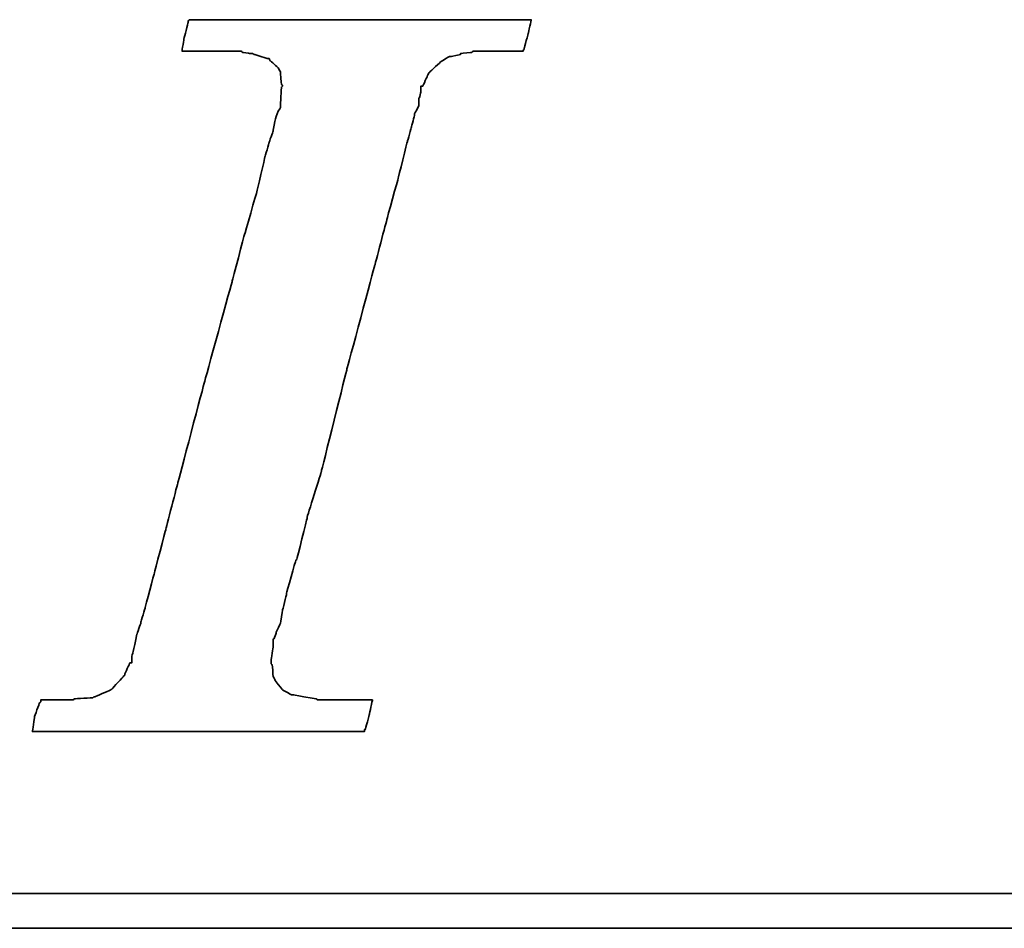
# Model space of a CAD drawing. Header units: millimetres. Extents: x 920 to 1152, y 73 to 164.
# Tile 32 of 51: x 1091.47 to 1094.39, y 95.73 to 98.42. Entities that reach past the tile are written whole.
import ezdxf

# ---------------------------------------------------------------- set-up
doc = ezdxf.new("R2010")
doc.units = ezdxf.units.MM
doc.header["$LTSCALE"] = 0.15
doc.layers.add('DIM', color=4, linetype='CONTINUOUS')
doc.layers.add('layer 1', color=7, linetype='CONTINUOUS')

# ---------------------------------------------------------------- blocks, each defined once
blk = doc.blocks.new('TBI MOTION logo(完整正式版)')
at = {"layer": 'layer 1', "color": 22, "lineweight": 35}
for points, knots in [([(-40.59125, -7.94375), (-40.59125, -7.94375), (-40.97375, -7.94375), (-40.97375, -7.94375), (-40.97375, -7.94375), (-40.97375, -7.94375), (-41.38125, -7.94375), (-41.38125, -7.94375), (-41.38125, -7.94375), (-41.38125, -7.94375), (-41.54875, -7.94375), (-41.54875, -7.94375), (-41.54875, -7.94375), (-41.54875, -7.94375), (-41.59875, -7.94375), (-41.59875, -7.94375), (-41.59875, -7.94375), (-41.59875, -7.94375), (-41.88375, -7.94375), (-41.88375, -7.94375), (-41.88375, -7.94375), (-41.88375, -7.94375), (-41.90875, -7.91875), (-41.90875, -7.91875), (-41.90875, -7.91875), (-41.90875, -7.91875), (-42.19875, -7.87125), (-42.19875, -7.87125), (-42.19875, -7.87125), (-42.19875, -7.87125), (-42.43875, -7.82375), (-42.43875, -7.82375), (-42.43875, -7.82375), (-42.43875, -7.82375), (-42.45875, -7.82375), (-42.45875, -7.82375), (-42.45875, -7.82375), (-42.45875, -7.82375), (-42.48625, -7.82375), (-42.48625, -7.82375), (-42.48625, -7.82375), (-42.48625, -7.82375), (-42.67625, -7.72375), (-42.67625, -7.72375), (-42.67625, -7.72375), (-42.67625, -7.72375), (-42.70125, -7.70375), (-42.70125, -7.70375), (-42.70125, -7.70375), (-42.70125, -7.70375), (-42.72375, -7.67875), (-42.72375, -7.67875), (-42.72375, -7.67875), (-42.72375, -7.67875), (-42.86875, -7.48875), (-42.86875, -7.48875), (-42.86875, -7.48875), (-42.86875, -7.48875), (-42.89375, -7.43875), (-42.89375, -7.43875), (-42.89375, -7.43875), (-42.89375, -7.43875), (-42.91875, -7.38875), (-42.91875, -7.38875), (-42.91875, -7.38875), (-42.91875, -7.38875), (-42.93875, -7.12875), (-42.93875, -7.12875), (-42.93875, -7.12875), (-42.93875, -7.12875), (-42.96375, -7.10375), (-42.96375, -7.10375), (-42.96375, -7.10375), (-42.96375, -7.10375), (-42.96375, -7.05375), (-42.96375, -7.05375), (-42.96375, -7.05375), (-42.96375, -7.05375), (-42.96375, -7.00875), (-42.96375, -7.00875), (-42.96375, -7.00875), (-42.96375, -7.00875), (-42.91875, -6.69625), (-42.91875, -6.69625), (-42.91875, -6.69625), (-42.91875, -6.69625), (-42.91875, -6.62375), (-42.91875, -6.62375), (-42.91875, -6.62375), (-42.91875, -6.62375), (-42.91875, -6.59625), (-42.91875, -6.59625), (-42.91875, -6.59625), (-42.91875, -6.59625), (-42.91875, -6.57375), (-42.91875, -6.57375), (-42.91875, -6.57375), (-42.91875, -6.57375), (-42.91875, -6.52875), (-42.91875, -6.52875), (-42.91875, -6.52875), (-42.91875, -6.52875), (-42.89375, -6.50375), (-42.89375, -6.50375), (-42.89375, -6.50375), (-42.89375, -6.50375), (-42.84375, -6.38375), (-42.84375, -6.38375), (-42.84375, -6.38375), (-42.84375, -6.38375), (-42.84375, -6.35875), (-42.84375, -6.35875), (-42.84375, -6.35875), (-42.84375, -6.35875), (-42.74625, -6.14375), (-42.74625, -6.14375), (-42.74625, -6.14375), (-42.74625, -6.14375), (-42.70125, -5.85375), (-42.70125, -5.85375), (-42.70125, -5.85375), (-42.70125, -5.85375), (-42.60375, -5.47125), (-42.60375, -5.47125), (-42.60375, -5.47125), (-42.60375, -5.47125), (-42.60375, -5.44875), (-42.60375, -5.44875), (-42.60375, -5.44875), (-42.60375, -5.44875), (-42.38875, -4.67875), (-42.38875, -4.67875), (-42.38875, -4.67875), (-42.38875, -4.67875), (-42.36375, -4.65375), (-42.36375, -4.65375), (-42.36375, -4.65375), (-42.36375, -4.65375), (-42.12375, -3.69625), (-42.12375, -3.69625), (-42.12375, -3.69625), (-42.12375, -3.69625), (-42.12375, -3.67374), (-42.12375, -3.67374), (-42.12375, -3.67374), (-42.12375, -3.67374), (-41.78875, -2.59374), (-41.78875, -2.59374), (-41.78875, -2.59374), (-41.78875, -2.59374), (-41.18875, -0.19375), (-41.18875, -0.19375), (-41.18875, -0.19375), (-41.18875, -0.19375), (-40.54375, 2.20624), (-40.54375, 2.20624), (-40.54375, 2.20624), (-40.54375, 2.20624), (-40.25375, 3.30875), (-40.25375, 3.30875), (-40.25375, 3.30875), (-40.25375, 3.30875), (-39.98875, 4.27125), (-39.98875, 4.27125), (-39.98875, 4.27125), (-39.98875, 4.27125), (-39.77375, 5.13125), (-39.77375, 5.13125), (-39.77375, 5.13125), (-39.77375, 5.13125), (-39.67875, 5.47125), (-39.67875, 5.47125), (-39.67875, 5.47125), (-39.67875, 5.47125), (-39.60375, 5.75625), (-39.60375, 5.75625), (-39.60375, 5.75625), (-39.60375, 5.75625), (-39.60375, 5.78125), (-39.60375, 5.78125), (-39.60375, 5.78125), (-39.60375, 5.78125), (-39.50875, 5.97125), (-39.50875, 5.97125), (-39.50875, 5.97125), (-39.50875, 5.97125), (-39.50875, 6.13875), (-39.50875, 6.13875), (-39.50875, 6.13875), (-39.50875, 6.13875), (-39.48625, 6.16625), (-39.48625, 6.16625), (-39.48625, 6.16625), (-39.48625, 6.16625), (-39.46125, 6.28625), (-39.46125, 6.28625), (-39.46125, 6.28625), (-39.46125, 6.28625), (-39.46125, 6.42625), (-39.46125, 6.42625), (-39.46125, 6.42625), (-39.46125, 6.42625), (-39.41375, 6.42625), (-39.41375, 6.42625), (-39.41375, 6.42625), (-39.41375, 6.42625), (-39.29375, 6.69125), (-39.29375, 6.69125), (-39.29375, 6.69125), (-39.29375, 6.69125), (-39.26875, 6.74125), (-39.26875, 6.74125), (-39.26875, 6.74125), (-39.26875, 6.74125), (-39.24375, 6.76625), (-39.24375, 6.76625), (-39.24375, 6.76625), (-39.24375, 6.76625), (-38.98375, 7.00624), (-38.98375, 7.00624), (-38.98375, 7.00624), (-38.98375, 7.00624), (-38.95625, 7.02624), (-38.95625, 7.02624), (-38.95625, 7.02624), (-38.95625, 7.02624), (-38.78875, 7.12624), (-38.78875, 7.12624), (-38.78875, 7.12624), (-38.78875, 7.12624), (-38.76375, 7.12624), (-38.76375, 7.12624), (-38.76375, 7.12624), (-38.76375, 7.12624), (-38.74375, 7.12624), (-38.74375, 7.12624), (-38.74375, 7.12624), (-38.74375, 7.12624), (-38.52875, 7.17125), (-38.52875, 7.17125), (-38.52875, 7.17125), (-38.52875, 7.17125), (-38.52875, 7.19624), (-38.52875, 7.19624), (-38.52875, 7.19624), (-38.52875, 7.19624), (-38.50375, 7.19624), (-38.50375, 7.19624), (-38.50375, 7.19624), (-38.50375, 7.19624), (-38.26125, 7.21875), (-38.26125, 7.21875), (-38.26125, 7.21875), (-38.26125, 7.21875), (-38.23875, 7.24624), (-38.23875, 7.24624), (-38.23875, 7.24624), (-38.23875, 7.24624), (-38.21625, 7.24624), (-38.21625, 7.24624), (-38.21625, 7.24624), (-38.21625, 7.24624), (-38.18875, 7.24624), (-38.18875, 7.24624), (-38.18875, 7.24624), (-38.18875, 7.24624), (-37.90375, 7.24624), (-37.90375, 7.24624), (-37.90375, 7.24624), (-37.90375, 7.24624), (-37.85375, 7.24624), (-37.85375, 7.24624), (-37.85375, 7.24624), (-37.85375, 7.24624), (-37.75875, 7.24624), (-37.75875, 7.24624), (-37.75875, 7.24624), (-37.75875, 7.24624), (-37.42375, 7.24624), (-37.42375, 7.24624), (-37.42375, 7.24624), (-37.42375, 7.24624), (-37.08875, 7.24624), (-37.08875, 7.24624), (-37.08875, 7.24624), (-37.08875, 7.24624), (-37.06375, 7.24624), (-37.06375, 7.24624), (-37.06375, 7.24624), (-37.06375, 7.24624), (-37.06375, 7.26624), (-37.06375, 7.26624), (-37.06375, 7.26624), (-37.06375, 7.26624), (-37.03875, 7.29125), (-37.03875, 7.29125), (-37.03875, 7.29125), (-37.03875, 7.29125), (-37.03875, 7.31625), (-37.03875, 7.31625), (-37.03875, 7.31625), (-37.03875, 7.31625), (-36.94125, 7.67625), (-36.94125, 7.67625), (-36.94125, 7.67625), (-36.94125, 7.67625), (-36.86875, 7.98625), (-36.86875, 7.98625), (-36.86875, 7.98625), (-36.86875, 7.98625), (-36.98875, 7.98625), (-36.98875, 7.98625), (-36.98875, 7.98625), (-36.98875, 7.98625), (-37.42375, 7.98625), (-37.42375, 7.98625), (-37.42375, 7.98625), (-37.42375, 7.98625), (-37.94875, 7.98625), (-37.94875, 7.98625), (-37.94875, 7.98625), (-37.94875, 7.98625), (-38.57375, 7.98625), (-38.57375, 7.98625), (-38.57375, 7.98625), (-38.57375, 7.98625), (-39.29375, 7.98625), (-39.29375, 7.98625), (-39.29375, 7.98625), (-39.29375, 7.98625), (-40.82875, 7.98625), (-40.82875, 7.98625), (-40.82875, 7.98625), (-40.82875, 7.98625), (-42.36375, 7.98625), (-42.36375, 7.98625), (-42.36375, 7.98625), (-42.36375, 7.98625), (-43.08375, 7.98625), (-43.08375, 7.98625), (-43.08375, 7.98625), (-43.08375, 7.98625), (-43.70875, 7.98625), (-43.70875, 7.98625), (-43.70875, 7.98625), (-43.70875, 7.98625), (-44.23375, 7.98625), (-44.23375, 7.98625), (-44.23375, 7.98625), (-44.23375, 7.98625), (-44.66875, 7.98625), (-44.66875, 7.98625), (-44.66875, 7.98625), (-44.66875, 7.98625), (-44.88375, 7.98625), (-44.88375, 7.98625), (-44.88375, 7.98625), (-44.88375, 7.98625), (-44.90875, 7.94125), (-44.90875, 7.94125), (-44.90875, 7.94125), (-44.90875, 7.94125), (-44.90875, 7.91625), (-44.90875, 7.91625), (-44.90875, 7.91625), (-44.90875, 7.91625), (-45.00375, 7.55625), (-45.00375, 7.55625), (-45.00375, 7.55625), (-45.00375, 7.55625), (-45.05375, 7.24624), (-45.05375, 7.24624), (-45.05375, 7.24624), (-45.05375, 7.24624), (-44.61875, 7.24624), (-44.61875, 7.24624), (-44.61875, 7.24624), (-44.61875, 7.24624), (-44.11375, 7.24624), (-44.11375, 7.24624), (-44.11375, 7.24624), (-44.11375, 7.24624), (-43.99375, 7.24624), (-43.99375, 7.24624), (-43.99375, 7.24624), (-43.99375, 7.24624), (-43.94625, 7.24624), (-43.94625, 7.24624), (-43.94625, 7.24624), (-43.94625, 7.24624), (-43.92374, 7.24624), (-43.92374, 7.24624), (-43.92374, 7.24624), (-43.92374, 7.24624), (-43.65875, 7.24624), (-43.65875, 7.24624), (-43.65875, 7.24624), (-43.65875, 7.24624), (-43.63875, 7.21875), (-43.63875, 7.21875), (-43.63875, 7.21875), (-43.63875, 7.21875), (-43.46875, 7.19624), (-43.46875, 7.19624), (-43.46875, 7.19624), (-43.46875, 7.19624), (-43.39875, 7.19624), (-43.39875, 7.19624), (-43.39875, 7.19624), (-43.39875, 7.19624), (-43.37125, 7.17125), (-43.37125, 7.17125), (-43.37125, 7.17125), (-43.37125, 7.17125), (-43.34875, 7.17125), (-43.34875, 7.17125), (-43.34875, 7.17125), (-43.34875, 7.17125), (-43.20375, 7.12624), (-43.20375, 7.12624), (-43.20375, 7.12624), (-43.20375, 7.12624), (-43.05875, 7.07624), (-43.05875, 7.07624), (-43.05875, 7.07624), (-43.05875, 7.07624), (-43.01375, 7.07624), (-43.01375, 7.07624), (-43.01375, 7.07624), (-43.01375, 7.07624), (-42.98875, 7.02624), (-42.98875, 7.02624), (-42.98875, 7.02624), (-42.98875, 7.02624), (-42.79875, 6.86125), (-42.79875, 6.86125), (-42.79875, 6.86125), (-42.79875, 6.86125), (-42.77375, 6.81125), (-42.77375, 6.81125), (-42.77375, 6.81125), (-42.77375, 6.81125), (-42.74625, 6.76625), (-42.74625, 6.76625), (-42.74625, 6.76625), (-42.74625, 6.76625), (-42.72375, 6.47625), (-42.72375, 6.47625), (-42.72375, 6.47625), (-42.72375, 6.47625), (-42.70125, 6.45124), (-42.70125, 6.45124), (-42.70125, 6.45124), (-42.70125, 6.45124), (-42.70125, 6.42625), (-42.70125, 6.42625), (-42.70125, 6.42625), (-42.70125, 6.42625), (-42.72375, 6.40625), (-42.72375, 6.40625), (-42.72375, 6.40625), (-42.72375, 6.40625), (-42.74625, 5.97125), (-42.74625, 5.97125), (-42.74625, 5.97125), (-42.74625, 5.97125), (-42.74625, 5.94625), (-42.74625, 5.94625), (-42.74625, 5.94625), (-42.74625, 5.94625), (-42.74625, 5.92625), (-42.74625, 5.92625), (-42.74625, 5.92625), (-42.74625, 5.92625), (-42.77375, 5.87625), (-42.77375, 5.87625), (-42.77375, 5.87625), (-42.77375, 5.87625), (-42.81875, 5.80625), (-42.81875, 5.80625), (-42.81875, 5.80625), (-42.81875, 5.80625), (-42.86875, 5.63625), (-42.86875, 5.63625), (-42.86875, 5.63625), (-42.86875, 5.63625), (-42.91875, 5.39625), (-42.91875, 5.39625), (-42.91875, 5.39625), (-42.91875, 5.39625), (-42.91875, 5.37124), (-42.91875, 5.37124), (-42.91875, 5.37124), (-42.91875, 5.37124), (-43.01375, 5.10874), (-43.01375, 5.10874), (-43.01375, 5.10874), (-43.01375, 5.10874), (-43.10875, 4.77124), (-43.10875, 4.77124), (-43.10875, 4.77124), (-43.10875, 4.77124), (-43.29875, 3.95625), (-43.29875, 3.95625), (-43.29875, 3.95625), (-43.29875, 3.95625), (-43.58875, 2.95125), (-43.58875, 2.95125), (-43.58875, 2.95125), (-43.58875, 2.95125), (-43.87375, 1.87125), (-43.87375, 1.87125), (-43.87375, 1.87125), (-43.87375, 1.87125), (-44.52625, -0.50374), (-44.52625, -0.50374), (-44.52625, -0.50374), (-44.52625, -0.50374), (-45.14875, -2.85375), (-45.14875, -2.85375), (-45.14875, -2.85375), (-45.14875, -2.85375), (-45.43375, -3.95875), (-45.43375, -3.95875), (-45.43375, -3.95875), (-45.43375, -3.95875), (-45.69875, -4.96875), (-45.69875, -4.96875), (-45.69875, -4.96875), (-45.69875, -4.96875), (-45.91375, -5.78375), (-45.91375, -5.78375), (-45.91375, -5.78375), (-45.91375, -5.78375), (-46.01375, -6.11875), (-46.01375, -6.11875), (-46.01375, -6.11875), (-46.01375, -6.11875), (-46.01375, -6.14375), (-46.01375, -6.14375), (-46.01375, -6.14375), (-46.01375, -6.14375), (-46.10875, -6.40875), (-46.10875, -6.40875), (-46.10875, -6.40875), (-46.10875, -6.40875), (-46.15375, -6.64875), (-46.15375, -6.64875), (-46.15375, -6.64875), (-46.15375, -6.64875), (-46.20375, -6.83875), (-46.20375, -6.83875), (-46.20375, -6.83875), (-46.20375, -6.83875), (-46.22875, -6.93375), (-46.22875, -6.93375), (-46.22875, -6.93375), (-46.22875, -6.93375), (-46.22875, -7.07875), (-46.22875, -7.07875), (-46.22875, -7.07875), (-46.22875, -7.07875), (-46.27375, -7.07875), (-46.27375, -7.07875), (-46.27375, -7.07875), (-46.27375, -7.07875), (-46.39375, -7.34375), (-46.39375, -7.34375), (-46.39375, -7.34375), (-46.39375, -7.34375), (-46.39375, -7.36875), (-46.39375, -7.36875), (-46.39375, -7.36875), (-46.39375, -7.36875), (-46.42125, -7.38875), (-46.42125, -7.38875), (-46.42125, -7.38875), (-46.42125, -7.38875), (-46.68375, -7.67875), (-46.68375, -7.67875), (-46.68375, -7.67875), (-46.68375, -7.67875), (-46.70875, -7.70375), (-46.70875, -7.70375), (-46.70875, -7.70375), (-46.70875, -7.70375), (-46.75375, -7.72375), (-46.75375, -7.72375), (-46.75375, -7.72375), (-46.75375, -7.72375), (-47.08875, -7.87125), (-47.08875, -7.87125), (-47.08875, -7.87125), (-47.08875, -7.87125), (-47.11625, -7.87125), (-47.11625, -7.87125), (-47.11625, -7.87125), (-47.11625, -7.87125), (-47.13875, -7.89375), (-47.13875, -7.89375), (-47.13875, -7.89375), (-47.13875, -7.89375), (-47.56875, -7.91875), (-47.56875, -7.91875), (-47.56875, -7.91875), (-47.56875, -7.91875), (-47.59625, -7.94375), (-47.59625, -7.94375), (-47.59625, -7.94375), (-47.59625, -7.94375), (-47.64375, -7.94375), (-47.64375, -7.94375), (-47.64375, -7.94375), (-47.64375, -7.94375), (-47.73625, -7.94375), (-47.73625, -7.94375), (-47.73625, -7.94375), (-47.73625, -7.94375), (-48.07375, -7.94375), (-48.07375, -7.94375), (-48.07375, -7.94375), (-48.07375, -7.94375), (-48.36125, -7.94375), (-48.36125, -7.94375), (-48.36125, -7.94375), (-48.36125, -7.94375), (-48.36125, -7.96625), (-48.36125, -7.96625), (-48.36125, -7.96625), (-48.36125, -7.96625), (-48.36125, -7.99125), (-48.36125, -7.99125), (-48.36125, -7.99125), (-48.36125, -7.99125), (-48.38875, -8.01375), (-48.38875, -8.01375), (-48.38875, -8.01375), (-48.38875, -8.01375), (-48.50875, -8.34875), (-48.50875, -8.34875), (-48.50875, -8.34875), (-48.50875, -8.34875), (-48.55375, -8.68625), (-48.55375, -8.68625), (-48.55375, -8.68625), (-48.55375, -8.68625), (-48.45875, -8.68625), (-48.45875, -8.68625), (-48.45875, -8.68625), (-48.45875, -8.68625), (-48.07375, -8.68625), (-48.07375, -8.68625), (-48.07375, -8.68625), (-48.07375, -8.68625), (-47.52375, -8.68625), (-47.52375, -8.68625), (-47.52375, -8.68625), (-47.52375, -8.68625), (-46.92375, -8.68625), (-46.92375, -8.68625), (-46.92375, -8.68625), (-46.92375, -8.68625), (-46.25375, -8.68625), (-46.25375, -8.68625), (-46.25375, -8.68625), (-46.25375, -8.68625), (-46.20375, -8.68625), (-46.20375, -8.68625), (-46.20375, -8.68625), (-46.20375, -8.68625), (-44.71375, -8.68625), (-44.71375, -8.68625), (-44.71375, -8.68625), (-44.71375, -8.68625), (-43.22875, -8.68625), (-43.22875, -8.68625), (-43.22875, -8.68625), (-43.22875, -8.68625), (-42.55875, -8.68625), (-42.55875, -8.68625), (-42.55875, -8.68625), (-42.55875, -8.68625), (-42.50875, -8.68625), (-42.50875, -8.68625), (-42.50875, -8.68625), (-42.50875, -8.68625), (-41.93375, -8.68625), (-41.93375, -8.68625), (-41.93375, -8.68625), (-41.93375, -8.68625), (-41.38125, -8.68625), (-41.38125, -8.68625), (-41.38125, -8.68625), (-41.38125, -8.68625), (-40.97375, -8.68625), (-40.97375, -8.68625), (-40.97375, -8.68625), (-40.97375, -8.68625), (-40.78125, -8.68625), (-40.78125, -8.68625), (-40.78125, -8.68625), (-40.78125, -8.68625), (-40.78125, -8.63875), (-40.78125, -8.63875), (-40.78125, -8.63875), (-40.78125, -8.63875), (-40.75875, -8.63875), (-40.75875, -8.63875), (-40.75875, -8.63875), (-40.75875, -8.63875), (-40.66375, -8.27875), (-40.66375, -8.27875), (-40.66375, -8.27875), (-40.66375, -8.27875), (-40.59125, -7.94375), (-40.59125, -7.94375)], [0, 0, 0, 0, 0.00558659, 0.00558659, 0.00558659, 0.0055866, 0.01117318, 0.01117318, 0.01117318, 0.01117319, 0.01675978, 0.01675978, 0.01675978, 0.01675979, 0.02234637, 0.02234637, 0.02234637, 0.02234638, 0.02793296, 0.02793296, 0.02793296, 0.02793297, 0.03351955, 0.03351955, 0.03351955, 0.03351956, 0.03910615, 0.03910615, 0.03910615, 0.03910616, 0.04469274, 0.04469274, 0.04469274, 0.04469275, 0.05027933, 0.05027933, 0.05027933, 0.05027934, 0.05586592, 0.05586592, 0.05586592, 0.05586593, 0.06145251, 0.06145251, 0.06145251, 0.06145252, 0.06703911, 0.06703911, 0.06703911, 0.06703912, 0.0726257, 0.0726257, 0.0726257, 0.07262571, 0.07821229, 0.07821229, 0.07821229, 0.0782123, 0.08379888, 0.08379888, 0.08379888, 0.08379889, 0.08938547, 0.08938547, 0.08938547, 0.08938548, 0.09497207, 0.09497207, 0.09497207, 0.09497208, 0.10055866, 0.10055866, 0.10055866, 0.10055867, 0.10614525, 0.10614525, 0.10614525, 0.10614526, 0.11173184, 0.11173184, 0.11173184, 0.11173185, 0.11731844, 0.11731844, 0.11731844, 0.11731845, 0.12290503, 0.12290503, 0.12290503, 0.12290504, 0.12849162, 0.12849162, 0.12849162, 0.12849163, 0.13407821, 0.13407821, 0.13407821, 0.13407822, 0.1396648, 0.1396648, 0.1396648, 0.13966481, 0.1452514, 0.1452514, 0.1452514, 0.14525141, 0.15083799, 0.15083799, 0.15083799, 0.150838, 0.15642458, 0.15642458, 0.15642458, 0.15642459, 0.16201117, 0.16201117, 0.16201117, 0.16201118, 0.16759777, 0.16759777, 0.16759777, 0.16759778, 0.17318436, 0.17318436, 0.17318436, 0.17318437, 0.17877095, 0.17877095, 0.17877095, 0.17877096, 0.18435754, 0.18435754, 0.18435754, 0.18435755, 0.18994413, 0.18994413, 0.18994413, 0.18994414, 0.19553073, 0.19553073, 0.19553073, 0.19553074, 0.20111732, 0.20111732, 0.20111732, 0.20111733, 0.20670391, 0.20670391, 0.20670391, 0.20670392, 0.2122905, 0.2122905, 0.2122905, 0.21229051, 0.21787709, 0.21787709, 0.21787709, 0.2178771, 0.22346369, 0.22346369, 0.22346369, 0.2234637, 0.22905028, 0.22905028, 0.22905028, 0.22905029, 0.23463687, 0.23463687, 0.23463687, 0.23463688, 0.24022346, 0.24022346, 0.24022346, 0.24022347, 0.24581006, 0.24581006, 0.24581006, 0.24581007, 0.25139665, 0.25139665, 0.25139665, 0.25139666, 0.25698324, 0.25698324, 0.25698324, 0.25698325, 0.26256983, 0.26256983, 0.26256983, 0.26256984, 0.26815642, 0.26815642, 0.26815642, 0.26815643, 0.27374302, 0.27374302, 0.27374302, 0.27374303, 0.27932961, 0.27932961, 0.27932961, 0.27932962, 0.2849162, 0.2849162, 0.2849162, 0.28491621, 0.29050279, 0.29050279, 0.29050279, 0.2905028, 0.29608939, 0.29608939, 0.29608939, 0.2960894, 0.30167598, 0.30167598, 0.30167598, 0.30167599, 0.30726257, 0.30726257, 0.30726257, 0.30726258, 0.31284916, 0.31284916, 0.31284916, 0.31284917, 0.31843575, 0.31843575, 0.31843575, 0.31843576, 0.32402235, 0.32402235, 0.32402235, 0.32402236, 0.32960894, 0.32960894, 0.32960894, 0.32960895, 0.33519553, 0.33519553, 0.33519553, 0.33519554, 0.34078212, 0.34078212, 0.34078212, 0.34078213, 0.34636872, 0.34636872, 0.34636872, 0.34636873, 0.35195531, 0.35195531, 0.35195531, 0.35195532, 0.3575419, 0.3575419, 0.3575419, 0.35754191, 0.36312849, 0.36312849, 0.36312849, 0.3631285, 0.36871508, 0.36871508, 0.36871508, 0.36871509, 0.37430168, 0.37430168, 0.37430168, 0.37430169, 0.37988827, 0.37988827, 0.37988827, 0.37988828, 0.38547486, 0.38547486, 0.38547486, 0.38547487, 0.39106145, 0.39106145, 0.39106145, 0.39106146, 0.39664804, 0.39664804, 0.39664804, 0.39664805, 0.40223464, 0.40223464, 0.40223464, 0.40223465, 0.40782123, 0.40782123, 0.40782123, 0.40782124, 0.41340782, 0.41340782, 0.41340782, 0.41340783, 0.41899441, 0.41899441, 0.41899441, 0.41899442, 0.42458101, 0.42458101, 0.42458101, 0.42458102, 0.4301676, 0.4301676, 0.4301676, 0.43016761, 0.43575419, 0.43575419, 0.43575419, 0.4357542, 0.44134078, 0.44134078, 0.44134078, 0.44134079, 0.44692737, 0.44692737, 0.44692737, 0.44692738, 0.45251397, 0.45251397, 0.45251397, 0.45251398, 0.45810056, 0.45810056, 0.45810056, 0.45810057, 0.46368715, 0.46368715, 0.46368715, 0.46368716, 0.46927374, 0.46927374, 0.46927374, 0.46927375, 0.47486034, 0.47486034, 0.47486034, 0.47486035, 0.48044693, 0.48044693, 0.48044693, 0.48044694, 0.48603352, 0.48603352, 0.48603352, 0.48603353, 0.49162011, 0.49162011, 0.49162011, 0.49162012, 0.4972067, 0.4972067, 0.4972067, 0.49720671, 0.5027933, 0.5027933, 0.5027933, 0.50279331, 0.50837989, 0.50837989, 0.50837989, 0.5083799, 0.51396648, 0.51396648, 0.51396648, 0.51396649, 0.51955307, 0.51955307, 0.51955307, 0.51955308, 0.52513966, 0.52513966, 0.52513966, 0.52513967, 0.53072626, 0.53072626, 0.53072626, 0.53072627, 0.53631285, 0.53631285, 0.53631285, 0.53631286, 0.54189944, 0.54189944, 0.54189944, 0.54189945, 0.54748603, 0.54748603, 0.54748603, 0.54748604, 0.55307263, 0.55307263, 0.55307263, 0.55307264, 0.55865922, 0.55865922, 0.55865922, 0.55865923, 0.56424581, 0.56424581, 0.56424581, 0.56424582, 0.5698324, 0.5698324, 0.5698324, 0.56983241, 0.57541899, 0.57541899, 0.57541899, 0.575419, 0.58100559, 0.58100559, 0.58100559, 0.5810056, 0.58659218, 0.58659218, 0.58659218, 0.58659219, 0.59217877, 0.59217877, 0.59217877, 0.59217878, 0.59776536, 0.59776536, 0.59776536, 0.59776537, 0.60335196, 0.60335196, 0.60335196, 0.60335197, 0.60893855, 0.60893855, 0.60893855, 0.60893856, 0.61452514, 0.61452514, 0.61452514, 0.61452515, 0.62011173, 0.62011173, 0.62011173, 0.62011174, 0.62569832, 0.62569832, 0.62569832, 0.62569833, 0.63128492, 0.63128492, 0.63128492, 0.63128493, 0.63687151, 0.63687151, 0.63687151, 0.63687152, 0.6424581, 0.6424581, 0.6424581, 0.64245811, 0.64804469, 0.64804469, 0.64804469, 0.6480447, 0.65363128, 0.65363128, 0.65363128, 0.65363129, 0.65921788, 0.65921788, 0.65921788, 0.65921789, 0.66480447, 0.66480447, 0.66480447, 0.66480448, 0.67039106, 0.67039106, 0.67039106, 0.67039107, 0.67597765, 0.67597765, 0.67597765, 0.67597766, 0.68156425, 0.68156425, 0.68156425, 0.68156426, 0.68715084, 0.68715084, 0.68715084, 0.68715085, 0.69273743, 0.69273743, 0.69273743, 0.69273744, 0.69832402, 0.69832402, 0.69832402, 0.69832403, 0.70391061, 0.70391061, 0.70391061, 0.70391062, 0.70949721, 0.70949721, 0.70949721, 0.70949722, 0.7150838, 0.7150838, 0.7150838, 0.71508381, 0.72067039, 0.72067039, 0.72067039, 0.7206704, 0.72625698, 0.72625698, 0.72625698, 0.72625699, 0.73184358, 0.73184358, 0.73184358, 0.73184359, 0.73743017, 0.73743017, 0.73743017, 0.73743018, 0.74301676, 0.74301676, 0.74301676, 0.74301677, 0.74860335, 0.74860335, 0.74860335, 0.74860336, 0.75418994, 0.75418994, 0.75418994, 0.75418995, 0.75977654, 0.75977654, 0.75977654, 0.75977655, 0.76536313, 0.76536313, 0.76536313, 0.76536314, 0.77094972, 0.77094972, 0.77094972, 0.77094973, 0.77653631, 0.77653631, 0.77653631, 0.77653632, 0.78212291, 0.78212291, 0.78212291, 0.78212292, 0.7877095, 0.7877095, 0.7877095, 0.78770951, 0.79329609, 0.79329609, 0.79329609, 0.7932961, 0.79888268, 0.79888268, 0.79888268, 0.79888269, 0.80446927, 0.80446927, 0.80446927, 0.80446928, 0.81005587, 0.81005587, 0.81005587, 0.81005588, 0.81564246, 0.81564246, 0.81564246, 0.81564247, 0.82122905, 0.82122905, 0.82122905, 0.82122906, 0.82681564, 0.82681564, 0.82681564, 0.82681565, 0.83240223, 0.83240223, 0.83240223, 0.83240224, 0.83798883, 0.83798883, 0.83798883, 0.83798884, 0.84357542, 0.84357542, 0.84357542, 0.84357543, 0.84916201, 0.84916201, 0.84916201, 0.84916202, 0.8547486, 0.8547486, 0.8547486, 0.85474861, 0.8603352, 0.8603352, 0.8603352, 0.86033521, 0.86592179, 0.86592179, 0.86592179, 0.8659218, 0.87150838, 0.87150838, 0.87150838, 0.87150839, 0.87709497, 0.87709497, 0.87709497, 0.87709498, 0.88268156, 0.88268156, 0.88268156, 0.88268157, 0.88826816, 0.88826816, 0.88826816, 0.88826817, 0.89385475, 0.89385475, 0.89385475, 0.89385476, 0.89944134, 0.89944134, 0.89944134, 0.89944135, 0.90502793, 0.90502793, 0.90502793, 0.90502794, 0.91061453, 0.91061453, 0.91061453, 0.91061454, 0.91620112, 0.91620112, 0.91620112, 0.91620113, 0.92178771, 0.92178771, 0.92178771, 0.92178772, 0.9273743, 0.9273743, 0.9273743, 0.92737431, 0.93296089, 0.93296089, 0.93296089, 0.9329609, 0.93854749, 0.93854749, 0.93854749, 0.9385475, 0.94413408, 0.94413408, 0.94413408, 0.94413409, 0.94972067, 0.94972067, 0.94972067, 0.94972068, 0.95530726, 0.95530726, 0.95530726, 0.95530727, 0.96089385, 0.96089385, 0.96089385, 0.96089386, 0.96648045, 0.96648045, 0.96648045, 0.96648046, 0.97206704, 0.97206704, 0.97206704, 0.97206705, 0.97765363, 0.97765363, 0.97765363, 0.97765364, 0.98324022, 0.98324022, 0.98324022, 0.98324023, 0.98882682, 0.98882682, 0.98882682, 0.98882683, 0.99441341, 0.99441341, 0.99441341, 0.99441342, 1, 1, 1, 1]), ([(75.90875, -9.47875), (75.90875, -9.47875), (75.90875, -12.28625), (75.90875, -12.28625), (75.90875, -12.28625), (75.90875, -12.28625), (75.90875, -12.47875), (75.90875, -12.47875), (75.90875, -12.47875), (75.90875, -12.47875), (75.71625, -12.47875), (75.71625, -12.47875), (75.71625, -12.47875), (75.71625, -12.47875), (-88.32875, -12.47875), (-88.32875, -12.47875), (-88.32875, -12.47875), (-88.32875, -12.47875), (-88.32875, -13.29375), (-88.32875, -13.29375), (-88.32875, -13.29375), (-88.32875, -13.29375), (82.89125, -13.29375), (82.89125, -13.29375), (82.89125, -13.29375), (82.89125, -13.29375), (75.90875, -9.47875), (75.90875, -9.47875)], [0, 0, 0, 0, 0.14285714, 0.14285714, 0.14285714, 0.14285715, 0.28571429, 0.28571429, 0.28571429, 0.2857143, 0.42857143, 0.42857143, 0.42857143, 0.42857144, 0.57142857, 0.57142857, 0.57142857, 0.57142858, 0.71428571, 0.71428571, 0.71428571, 0.71428572, 0.85714286, 0.85714286, 0.85714286, 0.85714287, 1, 1, 1, 1])]:
    blk.add_open_spline(points, degree=3, knots=knots, dxfattribs=at)

msp = doc.modelspace()

# ---------------------------------------------------------------- block references
at = {"layer": 'DIM', "color": 7, "xscale": 0.1265115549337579, "yscale": 0.1265115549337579, "zscale": 0.1265115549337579}
msp.add_blockref('TBI MOTION logo(完整正式版)', (1097.6504, 97.4094), dxfattribs=at)

doc.saveas('drawing.dxf')
